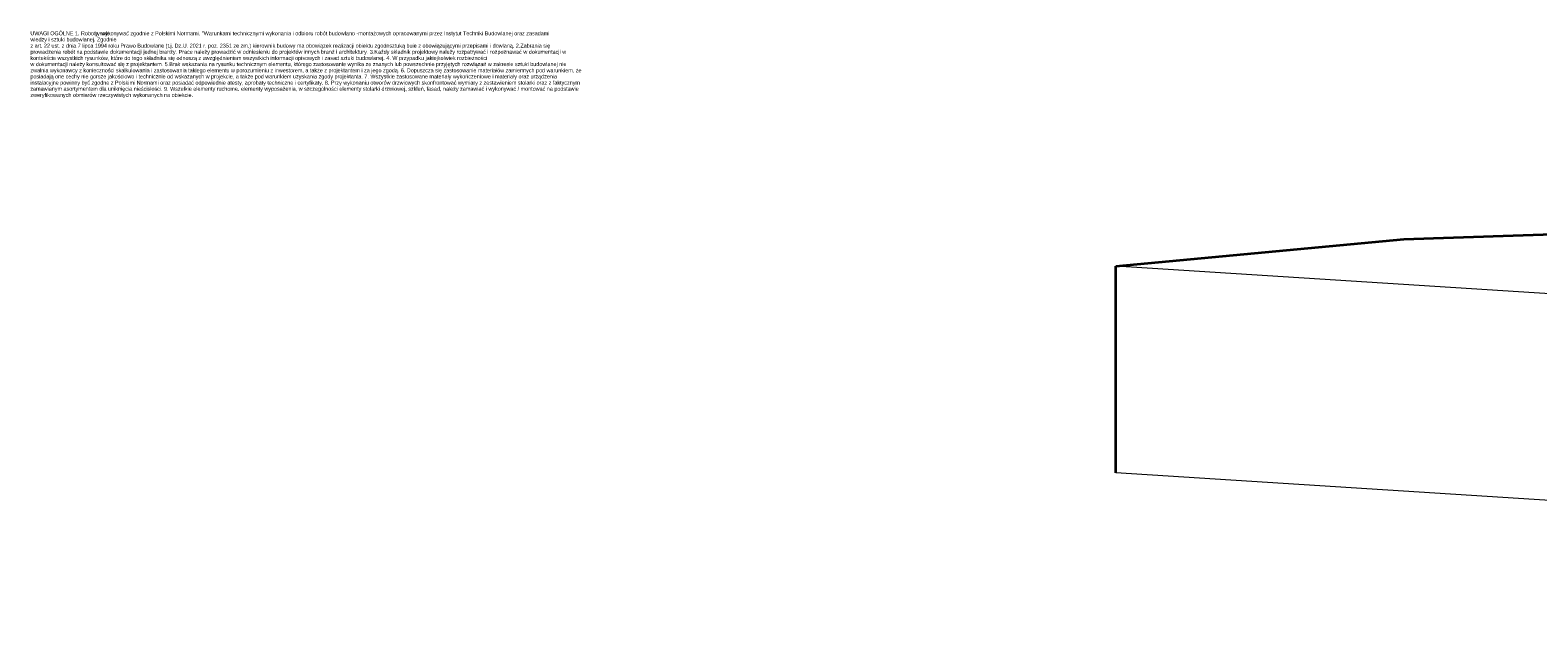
# Model space of a CAD drawing. Header units: millimetres. Extents: x -784 to 360321, y -10607 to 16514.
# Tile 36 of 95: x 197279 to 226402, y -8959 to 2413. Entities that reach past the tile are written whole.
import ezdxf

# ---------------------------------------------------------------- set-up
doc = ezdxf.new("R2010")
doc.units = ezdxf.units.MM
doc.layers.add('C-TOPO', color=7, linetype='Continuous', lineweight=5)
doc.layers.add('G-ANNO-TEXT', color=7, linetype='Continuous', lineweight=5)
doc.styles.add('Arial_3', font='arial.ttf', dxfattribs={"width": 0.8, "height": 75})

msp = doc.modelspace()

# ---------------------------------------------------------------- linework, layer by layer
at = {"layer": 'C-TOPO', "lineweight": 35}
for p, q in [((218250, -2148), (223812, -1625)), ((223812, -1625), (227076, -1514)), ((218250, -6136), (218250, -2148))]:
    msp.add_line(p, q, dxfattribs=at)
at = {"layer": 'C-TOPO'}
for p, q in [((262505, -4971), (218250, -2148)), ((262505, -8959), (218250, -6136))]:
    msp.add_line(p, q, dxfattribs=at)

# ---------------------------------------------------------------- texts
at = {"layer": 'G-ANNO-TEXT', "char_height": 75, "attachment_point": 1, "style": 'Arial_3'}
for s, insert, width in [('UWAGI OGÓLNE 1. Roboty nale', (197284, 2389), 1497.55), ('ży wykonywać zgodnie z Polskimi Normami, "Warunkami technicznymi wykonania i odbioru robót budowlano -montażowych opracowanymi przez Instytut Techniki Budowlanej oraz zasadami ', (198519, 2389), 8504.3), ('wiedzy i sztuki budowlanej. Zgodnie ', (197284, 2270), 1625.82), ('z art. 22 ust. z dnia 7 lipca 1994 roku Prawo Budowlane (t.j. Dz.U. 2021 r. poz. 2351 ze zm.) kierownik budowy ma obowiązek realizacji obiektu zgodnsztuką buie z obowiązującymi przepisami i dowlaną. 2.Zabrania się ', (197284, 2151), 9722.87), ('prowadzenia robót na podstawie dokumentacji jednej branży. Prace należy prowadzić w odniesieniu do projektów innych branż i architektury. 3.Każdy składnik projektowy należy rozpatrywać i rozpoznawać w dokumentacji w ', (197284, 2031), 9972.99), ('kontekście wszystkich rysunków, które do tego składnika się odnoszą z uwzględnieniem wszystkich informacji opisowych i zasad sztuki budowlanej. 4. W przypadku jakiejkolwiek rozbieżności ', (197284, 1912), 8536.37), ('w dokumentacji należy konsultować się z projektantem. 5.Brak wskazania na rysunku technicznym elementu, którego zastosowanie wynika ze znanych lub powszechnie przyjętych rozwiązań w zakresie sztuki budowlanej nie ', (197284, 1793), 10011.47), ('zwalnia wykonawcy z konieczności skalkulowania i zastosowania takiego elementu w porozumieniu z inwestorem, a także z projektantem i za jego zgodą. 6. Dopuszcza się zastosowanie materiałów zamiennych pod warunkiem, że ', (197284, 1674), 10268.01), ('posiadają one cechy nie gorsze jakościowo i technicznie od wskazanych w projekcie, a także pod warunkiem uzyskania zgody projektanta. 7. Wszystkie zastosowane materiały wykończeniowe i materiały oraz urządzenia ', (197284, 1555), 9803.03), ('zamawianym asortymentem dla uniknięcia nieścisłości. 9. Wszelkie elementy ruchome, elementy wyposażenia, w szczególności elementy stolarki drzwiowej, szkleń, fasad, należy zamawiać i wykonywać / montować na podstawie ', (197284, 1317), 10242.36), ('zweryfikowanych obmiarów rzeczywistych wykonanych na obiekcie.', (197284, 1198), 3023.97), ('instalacyjne powinny być zgodne z Polskimi Normami oraz posiadać odpowiednie atesty, aprobaty techniczne i certyfikaty. 8. Przy wykonaniu otworów drzwiowych skonfrontować wymiary z zestawieniem stolarki oraz z faktycznym ', (197284, 1436), 10248.77)]:
    msp.add_mtext(s, dxfattribs=dict(at, insert=insert, width=width))

doc.saveas('drawing.dxf')
